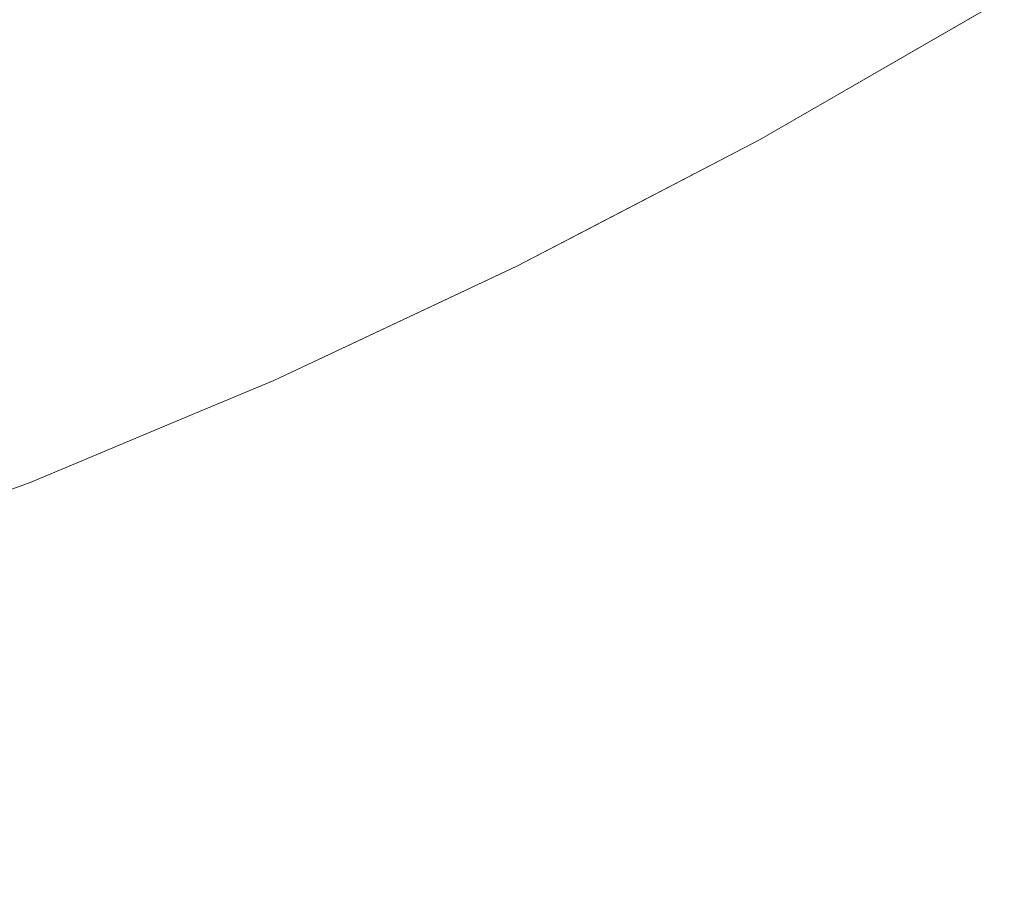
# Model space of a CAD drawing. Header units: centimetres. Extents: x -21.6 to 22.7, y 3.4 to 5.2.
# Tile 206 of 256: x 7.7212 to 7.7445, y 3.7002 to 3.7211. Entities that reach past the tile are written whole.
import ezdxf

# ---------------------------------------------------------------- set-up
doc = ezdxf.new("R2010")
doc.units = ezdxf.units.CM
doc.header["$LTSCALE"] = 2.54
doc.layers.add('Lucido design-1', color=7, linetype='Continuous')

# ---------------------------------------------------------------- blocks, each defined once
blk = doc.blocks.new('Gruppo-4-1')
at = {"color": 7, "linetype": 'Continuous', "lineweight": 9}
blk.add_3dface([(-21.503423, 5.100212, -1872.215514), (-21.503423, 3.500212, -1872.215514), (22.630348, 3.500212, -1872.215514), (22.630348, 5.100212, -1872.215514)], dxfattribs=at)
for points, invisible_edges in [([(22.630348, 5.100212, -1873.015514), (22.630348, 3.500212, -1873.015514), (7.686575, 3.600896, -1873.015514), (7.695257, 3.601786, -1873.015514)], 10), ([(22.630348, 5.100212, -1873.015514), (7.695257, 3.601786, -1873.015514), (7.700788, 3.602588, -1873.015514)], 9), ([(7.700788, 3.602588, -1873.015514), (7.70392, 3.603043, -1873.015514), (22.630348, 5.100212, -1873.015514)], 10), ([(22.630348, 5.100212, -1873.015514), (7.70392, 3.603043, -1873.015514), (7.712563, 3.604668, -1873.015514)], 9), ([(22.630348, 5.100212, -1873.015514), (7.712563, 3.604668, -1873.015514), (7.721183, 3.606664, -1873.015514)], 9), ([(22.630348, 5.100212, -1873.015514), (7.721183, 3.606664, -1873.015514), (7.729779, 3.609037, -1873.015514)], 9), ([(22.630348, 5.100212, -1873.015514), (7.729779, 3.609037, -1873.015514), (7.738348, 3.611789, -1873.015514)], 9), ([(22.630348, 5.100212, -1873.015514), (7.738348, 3.611789, -1873.015514), (7.746887, 3.614929, -1873.015514)], 9), ([(7.732612, 3.721714, -1872.681018), (7.737022, 3.724056, -1872.681018), (7.737307, 3.72331, -1872.683339), (7.732878, 3.720958, -1872.683339)], 15), ([(7.742633, 3.723411, -1872.692664), (7.738234, 3.720883, -1872.692664), (7.738033, 3.721407, -1872.690331), (7.74242, 3.723928, -1872.690331)], 15), ([(7.747978, 3.72373, -1872.917089), (7.747993, 3.723697, -1872.918688), (7.743629, 3.720995, -1872.918688), (7.743615, 3.721029, -1872.917089)], 15), ([(7.747978, 3.72373, -1872.917089), (7.743615, 3.721029, -1872.917089), (7.744399, 3.721514, -1872.915514)], 11), ([(7.743653, 3.720937, -1872.920311), (7.743629, 3.720995, -1872.918688), (7.747993, 3.723697, -1872.918688), (7.748018, 3.72364, -1872.920311)], 15), ([(7.748018, 3.72364, -1872.920311), (7.748054, 3.723558, -1872.921959), (7.743687, 3.720854, -1872.921959), (7.743653, 3.720937, -1872.920311)], 15), ([(7.722149, 3.72222, -1872.669585), (7.717624, 3.720384, -1872.669585), (7.717322, 3.721519, -1872.66735), (7.721819, 3.723343, -1872.66735)], 15), ([(7.732326, 3.722527, -1872.678705), (7.727853, 3.720341, -1872.678705), (7.727568, 3.721222, -1872.676402), (7.732019, 3.723397, -1872.676402)], 15), ([(7.742824, 3.722947, -1872.694993), (7.738413, 3.720412, -1872.694993), (7.738234, 3.720883, -1872.692664), (7.742633, 3.723411, -1872.692664)], 15), ([(7.743732, 3.720745, -1872.923631), (7.743687, 3.720854, -1872.921959), (7.748054, 3.723558, -1872.921959), (7.748102, 3.72345, -1872.923631)], 15), ([(7.748102, 3.72345, -1872.923631), (7.748162, 3.723316, -1872.925326), (7.743788, 3.720608, -1872.925326), (7.743732, 3.720745, -1872.923631)], 15), ([(7.722463, 3.721154, -1872.67184), (7.726943, 3.723156, -1872.67184), (7.727265, 3.72216, -1872.674113), (7.722759, 3.720147, -1872.674113)], 15), ([(7.732878, 3.720958, -1872.683339), (7.737307, 3.72331, -1872.683339), (7.73757, 3.72262, -1872.685667), (7.733124, 3.720259, -1872.685667)], 15), ([(7.743857, 3.720443, -1872.927046), (7.743788, 3.720608, -1872.925326), (7.748162, 3.723316, -1872.925326), (7.748234, 3.723153, -1872.927046)], 15), ([(7.748234, 3.723153, -1872.927046), (7.748319, 3.722961, -1872.928788), (7.743937, 3.720248, -1872.928788), (7.743857, 3.720443, -1872.927046)], 15), ([(7.742994, 3.722536, -1872.697318), (7.738572, 3.719996, -1872.697318), (7.738413, 3.720412, -1872.694993), (7.742824, 3.722947, -1872.694993)], 15), ([(7.74403, 3.720021, -1872.930554), (7.743937, 3.720248, -1872.928788), (7.748319, 3.722961, -1872.928788), (7.748418, 3.722738, -1872.930554)], 15), ([(7.748418, 3.722738, -1872.930554), (7.748531, 3.722483, -1872.932342), (7.744137, 3.719763, -1872.932342), (7.74403, 3.720021, -1872.930554)], 15), ([(7.732612, 3.721714, -1872.681018), (7.728118, 3.719518, -1872.681018), (7.727853, 3.720341, -1872.678705), (7.732326, 3.722527, -1872.678705)], 15), ([(7.733124, 3.720259, -1872.685667), (7.73757, 3.72262, -1872.685667), (7.737812, 3.721986, -1872.687998), (7.733351, 3.719616, -1872.687998)], 15), ([(7.743142, 3.722177, -1872.699636), (7.738712, 3.719631, -1872.699636), (7.738572, 3.719996, -1872.697318), (7.742994, 3.722536, -1872.697318)], 15), ([(7.744257, 3.719471, -1872.934153), (7.744137, 3.719763, -1872.932342), (7.748531, 3.722483, -1872.932342), (7.748659, 3.722195, -1872.934153)], 15), ([(7.722463, 3.721154, -1872.67184), (7.71791, 3.719308, -1872.67184), (7.717624, 3.720384, -1872.669585), (7.722149, 3.72222, -1872.669585)], 15), ([(7.743269, 3.721869, -1872.701944), (7.738831, 3.719319, -1872.701944), (7.738712, 3.719631, -1872.699636), (7.743142, 3.722177, -1872.699636)], 15), ([(7.748659, 3.722195, -1872.934153), (7.748801, 3.721873, -1872.935985), (7.744392, 3.719143, -1872.935985), (7.744257, 3.719471, -1872.934153)], 15), ([(7.722759, 3.720147, -1872.674113), (7.727265, 3.72216, -1872.674113), (7.727568, 3.721222, -1872.676402), (7.723039, 3.719198, -1872.676402)], 15), ([(7.733351, 3.719616, -1872.687998), (7.737812, 3.721986, -1872.687998), (7.738033, 3.721407, -1872.690331), (7.733557, 3.719029, -1872.690331)], 15), ([(7.732878, 3.720958, -1872.683339), (7.728365, 3.718753, -1872.683339), (7.728118, 3.719518, -1872.681018), (7.732612, 3.721714, -1872.681018)], 15), ([(7.743375, 3.721611, -1872.704243), (7.738931, 3.719058, -1872.704243), (7.738831, 3.719319, -1872.701944), (7.743269, 3.721869, -1872.701944)], 15), ([(7.744542, 3.71878, -1872.937837), (7.744392, 3.719143, -1872.935985), (7.748801, 3.721873, -1872.935985), (7.74896, 3.721515, -1872.937837)], 15), ([(7.743461, 3.721403, -1872.706529), (7.739011, 3.718846, -1872.706529), (7.738931, 3.719058, -1872.704243), (7.743375, 3.721611, -1872.704243)], 15), ([(7.743601, 3.721063, -1872.713294), (7.744399, 3.721514, -1872.715514), (7.739147, 3.718488, -1872.715514), (7.739143, 3.718501, -1872.713294)], 13), ([(7.739147, 3.718488, -1872.715514), (7.744399, 3.721514, -1872.715514), (7.744399, 3.721514, -1872.915514), (7.743602, 3.721055, -1872.915514)], 10), ([(7.743615, 3.721029, -1872.917089), (7.743602, 3.721055, -1872.915514), (7.744399, 3.721514, -1872.915514)], 9), ([(7.733557, 3.719029, -1872.690331), (7.738033, 3.721407, -1872.690331), (7.738234, 3.720883, -1872.692664), (7.733744, 3.718498, -1872.692664)], 15), ([(7.743527, 3.721243, -1872.7088), (7.739074, 3.718684, -1872.7088), (7.739011, 3.718846, -1872.706529), (7.743461, 3.721403, -1872.706529)], 15), ([(7.743573, 3.72113, -1872.711056), (7.739117, 3.718569, -1872.711056), (7.739074, 3.718684, -1872.7088), (7.743527, 3.721243, -1872.7088)], 15), ([(7.722759, 3.720147, -1872.674113), (7.718181, 3.71829, -1872.674113), (7.71791, 3.719308, -1872.67184), (7.722463, 3.721154, -1872.67184)], 15), ([(7.723039, 3.719198, -1872.676402), (7.727568, 3.721222, -1872.676402), (7.727853, 3.720341, -1872.678705), (7.723301, 3.718308, -1872.678705)], 15), ([(7.739156, 3.718467, -1872.917089), (7.738681, 3.718219, -1872.915514), (7.743602, 3.721055, -1872.915514), (7.743615, 3.721029, -1872.917089)], 13), ([(7.743602, 3.721055, -1872.915514), (7.738681, 3.718219, -1872.715514), (7.739147, 3.718488, -1872.715514)], 9), ([(7.743602, 3.721055, -1872.915514), (7.738681, 3.718219, -1872.915514), (7.738681, 3.718219, -1872.715514)], 10), ([(7.739143, 3.718501, -1872.713294), (7.739117, 3.718569, -1872.711056), (7.743573, 3.72113, -1872.711056), (7.743601, 3.721063, -1872.713294)], 15), ([(7.743615, 3.721029, -1872.917089), (7.743629, 3.720995, -1872.918688), (7.739169, 3.718433, -1872.918688), (7.739156, 3.718467, -1872.917089)], 15), ([(7.739192, 3.718374, -1872.920311), (7.739169, 3.718433, -1872.918688), (7.743629, 3.720995, -1872.918688), (7.743653, 3.720937, -1872.920311)], 15), ([(7.733124, 3.720259, -1872.685667), (7.728594, 3.718045, -1872.685667), (7.728365, 3.718753, -1872.683339), (7.732878, 3.720958, -1872.683339)], 15), ([(7.733744, 3.718498, -1872.692664), (7.738234, 3.720883, -1872.692664), (7.738413, 3.720412, -1872.694993), (7.733912, 3.718021, -1872.694993)], 15), ([(7.743653, 3.720937, -1872.920311), (7.743687, 3.720854, -1872.921959), (7.739224, 3.71829, -1872.921959), (7.739192, 3.718374, -1872.920311)], 15), ([(7.739266, 3.718179, -1872.923631), (7.739224, 3.71829, -1872.921959), (7.743687, 3.720854, -1872.921959), (7.743732, 3.720745, -1872.923631)], 15), ([(7.743732, 3.720745, -1872.923631), (7.743788, 3.720608, -1872.925326), (7.739319, 3.71804, -1872.925326), (7.739266, 3.718179, -1872.923631)], 15), ([(7.739383, 3.717872, -1872.927046), (7.739319, 3.71804, -1872.925326), (7.743788, 3.720608, -1872.925326), (7.743857, 3.720443, -1872.927046)], 15), ([(7.723301, 3.718308, -1872.678705), (7.727853, 3.720341, -1872.678705), (7.728118, 3.719518, -1872.681018), (7.723546, 3.717476, -1872.681018)], 15), ([(7.733912, 3.718021, -1872.694993), (7.738413, 3.720412, -1872.694993), (7.738572, 3.719996, -1872.697318), (7.734061, 3.717599, -1872.697318)], 15), ([(7.743857, 3.720443, -1872.927046), (7.743937, 3.720248, -1872.928788), (7.739459, 3.717674, -1872.928788), (7.739383, 3.717872, -1872.927046)], 15), ([(7.723039, 3.719198, -1872.676402), (7.718437, 3.717331, -1872.676402), (7.718181, 3.71829, -1872.674113), (7.722759, 3.720147, -1872.674113)], 15), ([(7.733351, 3.719616, -1872.687998), (7.728804, 3.717395, -1872.687998), (7.728594, 3.718045, -1872.685667), (7.733124, 3.720259, -1872.685667)], 15), ([(7.739547, 3.717445, -1872.930554), (7.739459, 3.717674, -1872.928788), (7.743937, 3.720248, -1872.928788), (7.74403, 3.720021, -1872.930554)], 15), ([(7.734061, 3.717599, -1872.697318), (7.738572, 3.719996, -1872.697318), (7.738712, 3.719631, -1872.699636), (7.734191, 3.71723, -1872.699636)], 15), ([(7.74403, 3.720021, -1872.930554), (7.744137, 3.719763, -1872.932342), (7.739647, 3.717183, -1872.932342), (7.739547, 3.717445, -1872.930554)], 15), ([(7.733557, 3.719029, -1872.690331), (7.728996, 3.716801, -1872.690331), (7.728804, 3.717395, -1872.687998), (7.733351, 3.719616, -1872.687998)], 15), ([(7.734191, 3.71723, -1872.699636), (7.738712, 3.719631, -1872.699636), (7.738831, 3.719319, -1872.701944), (7.734302, 3.716914, -1872.701944)], 15), ([(7.73976, 3.716886, -1872.934153), (7.739647, 3.717183, -1872.932342), (7.744137, 3.719763, -1872.932342), (7.744257, 3.719471, -1872.934153)], 15), ([(7.723546, 3.717476, -1872.681018), (7.728118, 3.719518, -1872.681018), (7.728365, 3.718753, -1872.683339), (7.723774, 3.716702, -1872.683339)], 15), ([(7.744257, 3.719471, -1872.934153), (7.744392, 3.719143, -1872.935985), (7.739887, 3.716554, -1872.935985), (7.73976, 3.716886, -1872.934153)], 15), ([(7.723301, 3.718308, -1872.678705), (7.718676, 3.716431, -1872.678705), (7.718437, 3.717331, -1872.676402), (7.723039, 3.719198, -1872.676402)], 15), ([(7.734302, 3.716914, -1872.701944), (7.738831, 3.719319, -1872.701944), (7.738931, 3.719058, -1872.704243), (7.734396, 3.716649, -1872.704243)], 15), ([(7.740028, 3.716186, -1872.937837), (7.739887, 3.716554, -1872.935985), (7.744392, 3.719143, -1872.935985), (7.744542, 3.71878, -1872.937837)], 15), ([(7.733744, 3.718498, -1872.692664), (7.72917, 3.716263, -1872.692664), (7.728996, 3.716801, -1872.690331), (7.733557, 3.719029, -1872.690331)], 15), ([(7.734396, 3.716649, -1872.704243), (7.738931, 3.719058, -1872.704243), (7.739011, 3.718846, -1872.706529), (7.734471, 3.716434, -1872.706529)], 15), ([(7.723774, 3.716702, -1872.683339), (7.728365, 3.718753, -1872.683339), (7.728594, 3.718045, -1872.685667), (7.723984, 3.715986, -1872.685667)], 15), ([(7.734471, 3.716434, -1872.706529), (7.739011, 3.718846, -1872.706529), (7.739074, 3.718684, -1872.7088), (7.734529, 3.71627, -1872.7088)], 15), ([(7.734529, 3.71627, -1872.7088), (7.739074, 3.718684, -1872.7088), (7.739117, 3.718569, -1872.711056), (7.73457, 3.716153, -1872.711056)], 15), ([(7.744542, 3.71878, -1872.937837), (7.744708, 3.718378, -1872.939711), (7.740183, 3.715778, -1872.939711), (7.740028, 3.716186, -1872.937837)], 15), ([(7.733912, 3.718021, -1872.694993), (7.729326, 3.715781, -1872.694993), (7.72917, 3.716263, -1872.692664), (7.733744, 3.718498, -1872.692664)], 15), ([(7.734594, 3.716085, -1872.713294), (7.73457, 3.716153, -1872.711056), (7.739117, 3.718569, -1872.711056), (7.739143, 3.718501, -1872.713294)], 15), ([(7.734594, 3.716085, -1872.713294), (7.739143, 3.718501, -1872.713294), (7.738681, 3.718219, -1872.715514)], 11), ([(7.739156, 3.718467, -1872.917089), (7.739169, 3.718433, -1872.918688), (7.734619, 3.716016, -1872.918688), (7.734606, 3.716051, -1872.917089)], 15), ([(7.738681, 3.718219, -1872.915514), (7.739156, 3.718467, -1872.917089), (7.734606, 3.716051, -1872.917089)], 11), ([(7.73464, 3.715956, -1872.920311), (7.734619, 3.716016, -1872.918688), (7.739169, 3.718433, -1872.918688), (7.739192, 3.718374, -1872.920311)], 15), ([(7.739143, 3.718501, -1872.713294), (7.739147, 3.718488, -1872.715514), (7.738681, 3.718219, -1872.715514)], 9), ([(7.723546, 3.717476, -1872.681018), (7.7189, 3.715591, -1872.681018), (7.718676, 3.716431, -1872.678705), (7.723301, 3.718308, -1872.678705)], 15), ([(7.73294, 3.715227, -1872.715514), (7.738681, 3.718219, -1872.715514), (7.738681, 3.718219, -1872.915514), (7.734589, 3.716087, -1872.915514)], 10), ([(7.738681, 3.718219, -1872.715514), (7.73294, 3.715227, -1872.715514), (7.734594, 3.716085, -1872.713294)], 10), ([(7.734606, 3.716051, -1872.917089), (7.734589, 3.716087, -1872.915514), (7.738681, 3.718219, -1872.915514)], 9), ([(7.739192, 3.718374, -1872.920311), (7.739224, 3.71829, -1872.921959), (7.73467, 3.715871, -1872.921959), (7.73464, 3.715956, -1872.920311)], 15), ([(7.734709, 3.715758, -1872.923631), (7.73467, 3.715871, -1872.921959), (7.739224, 3.71829, -1872.921959), (7.739266, 3.718179, -1872.923631)], 15), ([(7.740354, 3.715332, -1872.941603), (7.740183, 3.715778, -1872.939711), (7.744708, 3.718378, -1872.939711), (7.744889, 3.717938, -1872.941603)], 15), ([(7.723984, 3.715986, -1872.685667), (7.728594, 3.718045, -1872.685667), (7.728804, 3.717395, -1872.687998), (7.724178, 3.715328, -1872.687998)], 15), ([(7.734061, 3.717599, -1872.697318), (7.729464, 3.715353, -1872.697318), (7.729326, 3.715781, -1872.694993), (7.733912, 3.718021, -1872.694993)], 15), ([(7.739266, 3.718179, -1872.923631), (7.739319, 3.71804, -1872.925326), (7.734759, 3.715618, -1872.925326), (7.734709, 3.715758, -1872.923631)], 15), ([(7.734819, 3.715448, -1872.927046), (7.734759, 3.715618, -1872.925326), (7.739319, 3.71804, -1872.925326), (7.739383, 3.717872, -1872.927046)], 15), ([(7.739383, 3.717872, -1872.927046), (7.739459, 3.717674, -1872.928788), (7.734889, 3.715247, -1872.928788), (7.734819, 3.715448, -1872.927046)], 15), ([(7.744889, 3.717938, -1872.941603), (7.745087, 3.717457, -1872.943514), (7.74054, 3.714844, -1872.943514), (7.740354, 3.715332, -1872.941603)], 15), ([(7.734191, 3.71723, -1872.699636), (7.729585, 3.714979, -1872.699636), (7.729464, 3.715353, -1872.697318), (7.734061, 3.717599, -1872.697318)], 15), ([(7.734971, 3.715015, -1872.930554), (7.734889, 3.715247, -1872.928788), (7.739459, 3.717674, -1872.928788), (7.739547, 3.717445, -1872.930554)], 15), ([(7.723774, 3.716702, -1872.683339), (7.719108, 3.714809, -1872.683339), (7.7189, 3.715591, -1872.681018), (7.723546, 3.717476, -1872.681018)], 15), ([(7.724178, 3.715328, -1872.687998), (7.728804, 3.717395, -1872.687998), (7.728996, 3.716801, -1872.690331), (7.724355, 3.714727, -1872.690331)], 15), ([(7.739547, 3.717445, -1872.930554), (7.739647, 3.717183, -1872.932342), (7.735065, 3.714749, -1872.932342), (7.734971, 3.715015, -1872.930554)], 15), ([(7.740742, 3.714314, -1872.945443), (7.74054, 3.714844, -1872.943514), (7.745087, 3.717457, -1872.943514), (7.745303, 3.716934, -1872.945443)], 15), ([(7.734302, 3.716914, -1872.701944), (7.729688, 3.714659, -1872.701944), (7.729585, 3.714979, -1872.699636), (7.734191, 3.71723, -1872.699636)], 15), ([(7.735171, 3.714448, -1872.934153), (7.735065, 3.714749, -1872.932342), (7.739647, 3.717183, -1872.932342), (7.73976, 3.716886, -1872.934153)], 15), ([(7.734396, 3.716649, -1872.704243), (7.729775, 3.714391, -1872.704243), (7.729688, 3.714659, -1872.701944), (7.734302, 3.716914, -1872.701944)], 15), ([(7.73976, 3.716886, -1872.934153), (7.739887, 3.716554, -1872.935985), (7.735289, 3.714112, -1872.935985), (7.735171, 3.714448, -1872.934153)], 15), ([(7.745303, 3.716934, -1872.945443), (7.745536, 3.716368, -1872.947388), (7.740962, 3.713739, -1872.947388), (7.740742, 3.714314, -1872.945443)], 15), ([(7.723984, 3.715986, -1872.685667), (7.719301, 3.714086, -1872.685667), (7.719108, 3.714809, -1872.683339), (7.723774, 3.716702, -1872.683339)], 15), ([(7.724355, 3.714727, -1872.690331), (7.728996, 3.716801, -1872.690331), (7.72917, 3.716263, -1872.692664), (7.724515, 3.714183, -1872.692664)], 15), ([(7.734471, 3.716434, -1872.706529), (7.729845, 3.714174, -1872.706529), (7.729775, 3.714391, -1872.704243), (7.734396, 3.716649, -1872.704243)], 15), ([(7.734529, 3.71627, -1872.7088), (7.729899, 3.714007, -1872.7088), (7.729845, 3.714174, -1872.706529), (7.734471, 3.716434, -1872.706529)], 15), ([(7.735421, 3.713738, -1872.937837), (7.735289, 3.714112, -1872.935985), (7.739887, 3.716554, -1872.935985), (7.740028, 3.716186, -1872.937837)], 15), ([(7.741198, 3.713119, -1872.949348), (7.740962, 3.713739, -1872.947388), (7.745536, 3.716368, -1872.947388), (7.745788, 3.715757, -1872.949348)], 15), ([(7.724515, 3.714183, -1872.692664), (7.72917, 3.716263, -1872.692664), (7.729326, 3.715781, -1872.694993), (7.724659, 3.713695, -1872.694993)], 15), ([(7.73457, 3.716153, -1872.711056), (7.729937, 3.71389, -1872.711056), (7.729899, 3.714007, -1872.7088), (7.734529, 3.71627, -1872.7088)], 15), ([(7.729959, 3.71382, -1872.713294), (7.729937, 3.71389, -1872.711056), (7.73457, 3.716153, -1872.711056), (7.734594, 3.716085, -1872.713294)], 15), ([(7.740028, 3.716186, -1872.937837), (7.740183, 3.715778, -1872.939711), (7.735566, 3.713326, -1872.939711), (7.735421, 3.713738, -1872.937837)], 15), ([(7.724178, 3.715328, -1872.687998), (7.719478, 3.713421, -1872.687998), (7.719301, 3.714086, -1872.685667), (7.723984, 3.715986, -1872.685667)], 15), ([(7.729959, 3.71382, -1872.713294), (7.734594, 3.716085, -1872.713294), (7.73294, 3.715227, -1872.715514)], 11), ([(7.73294, 3.715227, -1872.915514), (7.734606, 3.716051, -1872.917089), (7.72997, 3.713785, -1872.917089)], 11), ([(7.734606, 3.716051, -1872.917089), (7.734619, 3.716016, -1872.918688), (7.729982, 3.71375, -1872.918688), (7.72997, 3.713785, -1872.917089)], 15), ([(7.730001, 3.71369, -1872.920311), (7.729982, 3.71375, -1872.918688), (7.734619, 3.716016, -1872.918688), (7.73464, 3.715956, -1872.920311)], 15), ([(7.73464, 3.715956, -1872.920311), (7.73467, 3.715871, -1872.921959), (7.730029, 3.713603, -1872.921959), (7.730001, 3.71369, -1872.920311)], 15), ([(7.730066, 3.713489, -1872.923631), (7.730029, 3.713603, -1872.921959), (7.73467, 3.715871, -1872.921959), (7.734709, 3.715758, -1872.923631)], 15), ([(7.73294, 3.715227, -1872.915514), (7.734589, 3.716087, -1872.915514), (7.734606, 3.716051, -1872.917089)], 10), ([(7.734589, 3.716087, -1872.915514), (7.73294, 3.715227, -1872.915514), (7.73294, 3.715227, -1872.715514)], 10), ([(7.724659, 3.713695, -1872.694993), (7.729326, 3.715781, -1872.694993), (7.729464, 3.715353, -1872.697318), (7.724786, 3.713263, -1872.697318)], 15), ([(7.734709, 3.715758, -1872.923631), (7.734759, 3.715618, -1872.925326), (7.730112, 3.713347, -1872.925326), (7.730066, 3.713489, -1872.923631)], 15), ([(7.735725, 3.712873, -1872.941603), (7.735566, 3.713326, -1872.939711), (7.740183, 3.715778, -1872.939711), (7.740354, 3.715332, -1872.941603)], 15), ([(7.745788, 3.715757, -1872.949348), (7.746059, 3.7151, -1872.951323), (7.741453, 3.712453, -1872.951323), (7.741198, 3.713119, -1872.949348)], 15), ([(7.730167, 3.713175, -1872.927046), (7.730112, 3.713347, -1872.925326), (7.734759, 3.715618, -1872.925326), (7.734819, 3.715448, -1872.927046)], 15), ([(7.734819, 3.715448, -1872.927046), (7.734889, 3.715247, -1872.928788), (7.730233, 3.712972, -1872.928788), (7.730167, 3.713175, -1872.927046)], 15), ([(7.724355, 3.714727, -1872.690331), (7.719639, 3.712814, -1872.690331), (7.719478, 3.713421, -1872.687998), (7.724178, 3.715328, -1872.687998)], 15), ([(7.724786, 3.713263, -1872.697318), (7.729464, 3.715353, -1872.697318), (7.729585, 3.714979, -1872.699636), (7.724897, 3.712885, -1872.699636)], 15), ([(7.72997, 3.713785, -1872.917089), (7.727184, 3.71253, -1872.915514), (7.73294, 3.715227, -1872.915514)], 9), ([(7.729952, 3.713827, -1872.715514), (7.73294, 3.715227, -1872.715514), (7.73294, 3.715227, -1872.915514), (7.727184, 3.71253, -1872.915514)], 10), ([(7.73294, 3.715227, -1872.715514), (7.729952, 3.713827, -1872.715514), (7.729959, 3.71382, -1872.713294)], 10), ([(7.730309, 3.712737, -1872.930554), (7.730233, 3.712972, -1872.928788), (7.734889, 3.715247, -1872.928788), (7.734971, 3.715015, -1872.930554)], 15), ([(7.740354, 3.715332, -1872.941603), (7.74054, 3.714844, -1872.943514), (7.735899, 3.712379, -1872.943514), (7.735725, 3.712873, -1872.941603)], 15), ([(7.724897, 3.712885, -1872.699636), (7.729585, 3.714979, -1872.699636), (7.729688, 3.714659, -1872.701944), (7.724993, 3.712561, -1872.701944)], 15), ([(7.734971, 3.715015, -1872.930554), (7.735065, 3.714749, -1872.932342), (7.730396, 3.712468, -1872.932342), (7.730309, 3.712737, -1872.930554)], 15), ([(7.741726, 3.711738, -1872.953311), (7.741453, 3.712453, -1872.951323), (7.746059, 3.7151, -1872.951323), (7.74635, 3.714395, -1872.953311)], 15), ([(7.724515, 3.714183, -1872.692664), (7.719786, 3.712265, -1872.692664), (7.719639, 3.712814, -1872.690331), (7.724355, 3.714727, -1872.690331)], 15), ([(7.730494, 3.712164, -1872.934153), (7.730396, 3.712468, -1872.932342), (7.735065, 3.714749, -1872.932342), (7.735171, 3.714448, -1872.934153)], 15), ([(7.736089, 3.711842, -1872.945443), (7.735899, 3.712379, -1872.943514), (7.74054, 3.714844, -1872.943514), (7.740742, 3.714314, -1872.945443)], 15), ([(7.724993, 3.712561, -1872.701944), (7.729688, 3.714659, -1872.701944), (7.729775, 3.714391, -1872.704243), (7.725073, 3.71229, -1872.704243)], 15), ([(7.725073, 3.71229, -1872.704243), (7.729775, 3.714391, -1872.704243), (7.729845, 3.714174, -1872.706529), (7.725137, 3.712071, -1872.706529)], 15), ([(7.735171, 3.714448, -1872.934153), (7.735289, 3.714112, -1872.935985), (7.730604, 3.711823, -1872.935985), (7.730494, 3.712164, -1872.934153)], 15), ([(7.740742, 3.714314, -1872.945443), (7.740962, 3.713739, -1872.947388), (7.736294, 3.71126, -1872.947388), (7.736089, 3.711842, -1872.945443)], 15), ([(7.74635, 3.714395, -1872.953311), (7.74666, 3.713641, -1872.955309), (7.742018, 3.710974, -1872.955309), (7.741726, 3.711738, -1872.953311)], 15), ([(7.724659, 3.713695, -1872.694993), (7.719917, 3.711772, -1872.694993), (7.719786, 3.712265, -1872.692664), (7.724515, 3.714183, -1872.692664)], 15), ([(7.725137, 3.712071, -1872.706529), (7.729845, 3.714174, -1872.706529), (7.729899, 3.714007, -1872.7088), (7.725187, 3.711902, -1872.7088)], 15), ([(7.725187, 3.711902, -1872.7088), (7.729899, 3.714007, -1872.7088), (7.729937, 3.71389, -1872.711056), (7.725222, 3.711783, -1872.711056)], 15), ([(7.730726, 3.711445, -1872.937837), (7.730604, 3.711823, -1872.935985), (7.735289, 3.714112, -1872.935985), (7.735421, 3.713738, -1872.937837)], 15), ([(7.725222, 3.711783, -1872.711056), (7.729937, 3.71389, -1872.711056), (7.729959, 3.71382, -1872.713294), (7.725243, 3.711713, -1872.713294)], 15), ([(7.727184, 3.71253, -1872.715514), (7.725243, 3.711713, -1872.713294), (7.729959, 3.71382, -1872.713294)], 11), ([(7.72997, 3.713785, -1872.917089), (7.729982, 3.71375, -1872.918688), (7.725263, 3.711642, -1872.918688), (7.725253, 3.711678, -1872.917089)], 15), ([(7.727184, 3.71253, -1872.915514), (7.72997, 3.713785, -1872.917089), (7.725253, 3.711678, -1872.917089)], 11), ([(7.727184, 3.71253, -1872.915514), (7.727184, 3.71253, -1872.715514), (7.729952, 3.713827, -1872.715514)], 9), ([(7.729959, 3.71382, -1872.713294), (7.729952, 3.713827, -1872.715514), (7.727184, 3.71253, -1872.715514)], 9), ([(7.724786, 3.713263, -1872.697318), (7.720033, 3.711335, -1872.697318), (7.719917, 3.711772, -1872.694993), (7.724659, 3.713695, -1872.694993)], 15), ([(7.725281, 3.711581, -1872.920311), (7.725263, 3.711642, -1872.918688), (7.729982, 3.71375, -1872.918688), (7.730001, 3.71369, -1872.920311)], 15), ([(7.730001, 3.71369, -1872.920311), (7.730029, 3.713603, -1872.921959), (7.725307, 3.711493, -1872.921959), (7.725281, 3.711581, -1872.920311)], 15), ([(7.725341, 3.711378, -1872.923631), (7.725307, 3.711493, -1872.921959), (7.730029, 3.713603, -1872.921959), (7.730066, 3.713489, -1872.923631)], 15), ([(7.735421, 3.713738, -1872.937837), (7.735566, 3.713326, -1872.939711), (7.730861, 3.711027, -1872.939711), (7.730726, 3.711445, -1872.937837)], 15), ([(7.736515, 3.710632, -1872.949348), (7.736294, 3.71126, -1872.947388), (7.740962, 3.713739, -1872.947388), (7.741198, 3.713119, -1872.949348)], 15), ([(7.74233, 3.710158, -1872.957318), (7.742018, 3.710974, -1872.955309), (7.74666, 3.713641, -1872.955309), (7.746992, 3.712837, -1872.957318)], 15), ([(7.730066, 3.713489, -1872.923631), (7.730112, 3.713347, -1872.925326), (7.725383, 3.711234, -1872.925326), (7.725341, 3.711378, -1872.923631)], 15), ([(7.725435, 3.711061, -1872.927046), (7.725383, 3.711234, -1872.925326), (7.730112, 3.713347, -1872.925326), (7.730167, 3.713175, -1872.927046)], 15), ([(7.731009, 3.710569, -1872.941603), (7.730861, 3.711027, -1872.939711), (7.735566, 3.713326, -1872.939711), (7.735725, 3.712873, -1872.941603)], 15), ([(7.724897, 3.712885, -1872.699636), (7.720135, 3.710953, -1872.699636), (7.720033, 3.711335, -1872.697318), (7.724786, 3.713263, -1872.697318)], 15), ([(7.730167, 3.713175, -1872.927046), (7.730233, 3.712972, -1872.928788), (7.725495, 3.710855, -1872.928788), (7.725435, 3.711061, -1872.927046)], 15), ([(7.741198, 3.713119, -1872.949348), (7.741453, 3.712453, -1872.951323), (7.736753, 3.709956, -1872.951323), (7.736515, 3.710632, -1872.949348)], 15), ([(7.724993, 3.712561, -1872.701944), (7.720222, 3.710626, -1872.701944), (7.720135, 3.710953, -1872.699636), (7.724897, 3.712885, -1872.699636)], 15), ([(7.725565, 3.710617, -1872.930554), (7.725495, 3.710855, -1872.928788), (7.730233, 3.712972, -1872.928788), (7.730309, 3.712737, -1872.930554)], 15), ([(7.735725, 3.712873, -1872.941603), (7.735899, 3.712379, -1872.943514), (7.731171, 3.710069, -1872.943514), (7.731009, 3.710569, -1872.941603)], 15), ([(7.730309, 3.712737, -1872.930554), (7.730396, 3.712468, -1872.932342), (7.725645, 3.710345, -1872.932342), (7.725565, 3.710617, -1872.930554)], 15), ([(7.746992, 3.712837, -1872.957318), (7.747345, 3.711981, -1872.959334), (7.742661, 3.70929, -1872.959334), (7.74233, 3.710158, -1872.957318)], 15), ([(7.725073, 3.71229, -1872.704243), (7.720295, 3.710352, -1872.704243), (7.720222, 3.710626, -1872.701944), (7.724993, 3.712561, -1872.701944)], 15), ([(7.725253, 3.711678, -1872.917089), (7.725238, 3.711717, -1872.915514), (7.727184, 3.71253, -1872.915514)], 9), ([(7.725238, 3.711717, -1872.715514), (7.727184, 3.71253, -1872.715514), (7.727184, 3.71253, -1872.915514), (7.725238, 3.711717, -1872.915514)], 10), ([(7.727184, 3.71253, -1872.715514), (7.725238, 3.711717, -1872.715514), (7.725243, 3.711713, -1872.713294)], 10), ([(7.725736, 3.710038, -1872.934153), (7.725645, 3.710345, -1872.932342), (7.730396, 3.712468, -1872.932342), (7.730494, 3.712164, -1872.934153)], 15), ([(7.731347, 3.709525, -1872.945443), (7.731171, 3.710069, -1872.943514), (7.735899, 3.712379, -1872.943514), (7.736089, 3.711842, -1872.945443)], 15), ([(7.737008, 3.709232, -1872.953311), (7.736753, 3.709956, -1872.951323), (7.741453, 3.712453, -1872.951323), (7.741726, 3.711738, -1872.953311)], 15), ([(7.725137, 3.712071, -1872.706529), (7.720354, 3.71013, -1872.706529), (7.720295, 3.710352, -1872.704243), (7.725073, 3.71229, -1872.704243)], 15), ([(7.730494, 3.712164, -1872.934153), (7.730604, 3.711823, -1872.935985), (7.725837, 3.709693, -1872.935985), (7.725736, 3.710038, -1872.934153)], 15), ([(7.725187, 3.711902, -1872.7088), (7.720399, 3.70996, -1872.7088), (7.720354, 3.71013, -1872.706529), (7.725137, 3.712071, -1872.706529)], 15), ([(7.74772, 3.711072, -1872.961357), (7.743013, 3.708368, -1872.961357), (7.742661, 3.70929, -1872.959334), (7.747345, 3.711981, -1872.959334)], 15), ([(7.725222, 3.711783, -1872.711056), (7.720431, 3.70984, -1872.711056), (7.720399, 3.70996, -1872.7088), (7.725187, 3.711902, -1872.7088)], 15), ([(7.725243, 3.711713, -1872.713294), (7.72045, 3.709768, -1872.713294), (7.720431, 3.70984, -1872.711056), (7.725222, 3.711783, -1872.711056)], 15), ([(7.721418, 3.710119, -1872.715514), (7.72045, 3.709768, -1872.713294), (7.725243, 3.711713, -1872.713294)], 11), ([(7.725253, 3.711678, -1872.917089), (7.720459, 3.709733, -1872.917089), (7.721418, 3.710119, -1872.915514)], 11), ([(7.725253, 3.711678, -1872.917089), (7.725263, 3.711642, -1872.918688), (7.720469, 3.709697, -1872.918688), (7.720459, 3.709733, -1872.917089)], 15), ([(7.721418, 3.710119, -1872.915514), (7.725238, 3.711717, -1872.915514), (7.725253, 3.711678, -1872.917089)], 10), ([(7.725238, 3.711717, -1872.915514), (7.721418, 3.710119, -1872.915514), (7.721418, 3.710119, -1872.715514), (7.725238, 3.711717, -1872.715514)], 10), ([(7.725243, 3.711713, -1872.713294), (7.725238, 3.711717, -1872.715514), (7.721418, 3.710119, -1872.715514)], 9), ([(7.72595, 3.709311, -1872.937837), (7.725837, 3.709693, -1872.935985), (7.730604, 3.711823, -1872.935985), (7.730726, 3.711445, -1872.937837)], 15), ([(7.736089, 3.711842, -1872.945443), (7.736294, 3.71126, -1872.947388), (7.731537, 3.708935, -1872.947388), (7.731347, 3.709525, -1872.945443)], 15), ([(7.741726, 3.711738, -1872.953311), (7.742018, 3.710974, -1872.955309), (7.737281, 3.708457, -1872.955309), (7.737008, 3.709232, -1872.953311)], 15), ([(7.720486, 3.709635, -1872.920311), (7.720469, 3.709697, -1872.918688), (7.725263, 3.711642, -1872.918688), (7.725281, 3.711581, -1872.920311)], 15), ([(7.725281, 3.711581, -1872.920311), (7.725307, 3.711493, -1872.921959), (7.720509, 3.709547, -1872.921959), (7.720486, 3.709635, -1872.920311)], 15), ([(7.72054, 3.709431, -1872.923631), (7.720509, 3.709547, -1872.921959), (7.725307, 3.711493, -1872.921959), (7.725341, 3.711378, -1872.923631)], 15), ([(7.730726, 3.711445, -1872.937837), (7.730861, 3.711027, -1872.939711), (7.726074, 3.708888, -1872.939711), (7.72595, 3.709311, -1872.937837)], 15), ([(7.725341, 3.711378, -1872.923631), (7.725383, 3.711234, -1872.925326), (7.720579, 3.709285, -1872.925326), (7.72054, 3.709431, -1872.923631)], 15), ([(7.720625, 3.70911, -1872.927046), (7.720579, 3.709285, -1872.925326), (7.725383, 3.711234, -1872.925326), (7.725435, 3.711061, -1872.927046)], 15), ([(7.731742, 3.7083, -1872.949348), (7.731537, 3.708935, -1872.947388), (7.736294, 3.71126, -1872.947388), (7.736515, 3.710632, -1872.949348)], 15), ([(7.725435, 3.711061, -1872.927046), (7.725495, 3.710855, -1872.928788), (7.720681, 3.708902, -1872.928788), (7.720625, 3.70911, -1872.927046)], 15), ([(7.72621, 3.708425, -1872.941603), (7.726074, 3.708888, -1872.939711), (7.730861, 3.711027, -1872.939711), (7.731009, 3.710569, -1872.941603)], 15), ([(7.748117, 3.710109, -1872.963384), (7.743386, 3.707391, -1872.963384), (7.743013, 3.708368, -1872.961357), (7.74772, 3.711072, -1872.961357)], 15), ([(7.720745, 3.708662, -1872.930554), (7.720681, 3.708902, -1872.928788), (7.725495, 3.710855, -1872.928788), (7.725565, 3.710617, -1872.930554)], 15), ([(7.737572, 3.707631, -1872.957318), (7.737281, 3.708457, -1872.955309), (7.742018, 3.710974, -1872.955309), (7.74233, 3.710158, -1872.957318)], 15), ([(7.725565, 3.710617, -1872.930554), (7.725645, 3.710345, -1872.932342), (7.720818, 3.708387, -1872.932342), (7.720745, 3.708662, -1872.930554)], 15), ([(7.731009, 3.710569, -1872.941603), (7.731171, 3.710069, -1872.943514), (7.726359, 3.707919, -1872.943514), (7.72621, 3.708425, -1872.941603)], 15), ([(7.736515, 3.710632, -1872.949348), (7.736753, 3.709956, -1872.951323), (7.731963, 3.707616, -1872.951323), (7.731742, 3.7083, -1872.949348)], 15), ([(7.720901, 3.708076, -1872.934153), (7.720818, 3.708387, -1872.932342), (7.725645, 3.710345, -1872.932342), (7.725736, 3.710038, -1872.934153)], 15), ([(7.715646, 3.707987, -1872.915514), (7.721418, 3.710119, -1872.915514), (7.720459, 3.709733, -1872.917089)], 10), ([(7.715646, 3.707987, -1872.915514), (7.715646, 3.707987, -1872.715514), (7.721418, 3.710119, -1872.715514), (7.721418, 3.710119, -1872.915514)], 5), ([(7.72045, 3.709768, -1872.713294), (7.721418, 3.710119, -1872.715514), (7.715646, 3.707987, -1872.715514)], 9), ([(7.726521, 3.707369, -1872.945443), (7.726359, 3.707919, -1872.943514), (7.731171, 3.710069, -1872.943514), (7.731347, 3.709525, -1872.945443)], 15), ([(7.74233, 3.710158, -1872.957318), (7.742661, 3.70929, -1872.959334), (7.737882, 3.706751, -1872.959334), (7.737572, 3.707631, -1872.957318)], 15), ([(7.748537, 3.70909, -1872.965413), (7.743781, 3.706357, -1872.965413), (7.743386, 3.707391, -1872.963384), (7.748117, 3.710109, -1872.963384)], 15), ([(7.725736, 3.710038, -1872.934153), (7.725837, 3.709693, -1872.935985), (7.720993, 3.707728, -1872.935985), (7.720901, 3.708076, -1872.934153)], 15), ([(7.7322, 3.706883, -1872.953311), (7.731963, 3.707616, -1872.951323), (7.736753, 3.709956, -1872.951323), (7.737008, 3.709232, -1872.953311)], 15), ([(7.721096, 3.707342, -1872.937837), (7.720993, 3.707728, -1872.935985), (7.725837, 3.709693, -1872.935985), (7.72595, 3.709311, -1872.937837)], 15), ([(7.731347, 3.709525, -1872.945443), (7.731537, 3.708935, -1872.947388), (7.726697, 3.706773, -1872.947388), (7.726521, 3.707369, -1872.945443)], 15), ([(7.72595, 3.709311, -1872.937837), (7.726074, 3.708888, -1872.939711), (7.72121, 3.706915, -1872.939711), (7.721096, 3.707342, -1872.937837)], 15), ([(7.737008, 3.709232, -1872.953311), (7.737281, 3.708457, -1872.955309), (7.732453, 3.706099, -1872.955309), (7.7322, 3.706883, -1872.953311)], 15), ([(7.737882, 3.706751, -1872.959334), (7.742661, 3.70929, -1872.959334), (7.743013, 3.708368, -1872.961357), (7.738211, 3.705817, -1872.961357)], 15), ([(7.721334, 3.706447, -1872.941603), (7.72121, 3.706915, -1872.939711), (7.726074, 3.708888, -1872.939711), (7.72621, 3.708425, -1872.941603)], 15), ([(7.726886, 3.70613, -1872.949348), (7.726697, 3.706773, -1872.947388), (7.731537, 3.708935, -1872.947388), (7.731742, 3.7083, -1872.949348)], 15), ([(7.74898, 3.708015, -1872.967443), (7.744198, 3.705266, -1872.967443), (7.743781, 3.706357, -1872.965413), (7.748537, 3.70909, -1872.965413)], 15), ([(7.72621, 3.708425, -1872.941603), (7.726359, 3.707919, -1872.943514), (7.72147, 3.705936, -1872.943514), (7.721334, 3.706447, -1872.941603)], 15), ([(7.732724, 3.705262, -1872.957318), (7.732453, 3.706099, -1872.955309), (7.737281, 3.708457, -1872.955309), (7.737572, 3.707631, -1872.957318)], 15), ([(7.731742, 3.7083, -1872.949348), (7.731963, 3.707616, -1872.951323), (7.72709, 3.705439, -1872.951323), (7.726886, 3.70613, -1872.949348)], 15), ([(7.738211, 3.705817, -1872.961357), (7.743013, 3.708368, -1872.961357), (7.743386, 3.707391, -1872.963384), (7.738559, 3.704827, -1872.963384)], 15), ([(7.749447, 3.706881, -1872.96947), (7.744637, 3.704117, -1872.96947), (7.744198, 3.705266, -1872.967443), (7.74898, 3.708015, -1872.967443)], 15), ([(7.721618, 3.70538, -1872.945443), (7.72147, 3.705936, -1872.943514), (7.726359, 3.707919, -1872.943514), (7.726521, 3.707369, -1872.945443)], 15), ([(7.727308, 3.704697, -1872.953311), (7.72709, 3.705439, -1872.951323), (7.731963, 3.707616, -1872.951323), (7.7322, 3.706883, -1872.953311)], 15), ([(7.737572, 3.707631, -1872.957318), (7.737882, 3.706751, -1872.959334), (7.733011, 3.704371, -1872.959334), (7.732724, 3.705262, -1872.957318)], 15), ([(7.721096, 3.707342, -1872.937837), (7.72121, 3.706915, -1872.939711), (7.716274, 3.705113, -1872.939711), (7.716172, 3.705543, -1872.937837)], 15), ([(7.726521, 3.707369, -1872.945443), (7.726697, 3.706773, -1872.947388), (7.721779, 3.704778, -1872.947388), (7.721618, 3.70538, -1872.945443)], 15), ([(7.738559, 3.704827, -1872.963384), (7.743386, 3.707391, -1872.963384), (7.743781, 3.706357, -1872.965413), (7.738928, 3.70378, -1872.965413)], 15), ([(7.716387, 3.70464, -1872.941603), (7.716274, 3.705113, -1872.939711), (7.72121, 3.706915, -1872.939711), (7.721334, 3.706447, -1872.941603)], 15), ([(7.7322, 3.706883, -1872.953311), (7.732453, 3.706099, -1872.955309), (7.727541, 3.703904, -1872.955309), (7.727308, 3.704697, -1872.953311)], 15), ([(7.721952, 3.704128, -1872.949348), (7.721779, 3.704778, -1872.947388), (7.726697, 3.706773, -1872.947388), (7.726886, 3.70613, -1872.949348)], 15), ([(7.738211, 3.705817, -1872.961357), (7.733317, 3.703426, -1872.961357), (7.733011, 3.704371, -1872.959334), (7.737882, 3.706751, -1872.959334)], 15), ([(7.721334, 3.706447, -1872.941603), (7.72147, 3.705936, -1872.943514), (7.71651, 3.704124, -1872.943514), (7.716387, 3.70464, -1872.941603)], 15), ([(7.738928, 3.70378, -1872.965413), (7.743781, 3.706357, -1872.965413), (7.744198, 3.705266, -1872.967443), (7.739317, 3.702674, -1872.967443)], 15), ([(7.726886, 3.70613, -1872.949348), (7.72709, 3.705439, -1872.951323), (7.722138, 3.70343, -1872.951323), (7.721952, 3.704128, -1872.949348)], 15), ([(7.727541, 3.703904, -1872.955309), (7.732453, 3.706099, -1872.955309), (7.732724, 3.705262, -1872.957318), (7.727791, 3.703058, -1872.957318)], 15), ([(7.716644, 3.703563, -1872.945443), (7.71651, 3.704124, -1872.943514), (7.72147, 3.705936, -1872.943514), (7.721618, 3.70538, -1872.945443)], 15), ([(7.738559, 3.704827, -1872.963384), (7.733641, 3.702424, -1872.963384), (7.733317, 3.703426, -1872.961357), (7.738211, 3.705817, -1872.961357)], 15), ([(7.722337, 3.70268, -1872.953311), (7.722138, 3.70343, -1872.951323), (7.72709, 3.705439, -1872.951323), (7.727308, 3.704697, -1872.953311)], 15), ([(7.721618, 3.70538, -1872.945443), (7.721779, 3.704778, -1872.947388), (7.716789, 3.702955, -1872.947388), (7.716644, 3.703563, -1872.945443)], 15), ([(7.727791, 3.703058, -1872.957318), (7.732724, 3.705262, -1872.957318), (7.733011, 3.704371, -1872.959334), (7.728056, 3.702157, -1872.959334)], 15), ([(7.739317, 3.702674, -1872.967443), (7.744198, 3.705266, -1872.967443), (7.744637, 3.704117, -1872.96947), (7.739728, 3.701509, -1872.96947)], 15), ([(7.716945, 3.7023, -1872.949348), (7.716789, 3.702955, -1872.947388), (7.721779, 3.704778, -1872.947388), (7.721952, 3.704128, -1872.949348)], 15), ([(7.727308, 3.704697, -1872.953311), (7.727541, 3.703904, -1872.955309), (7.72255, 3.701879, -1872.955309), (7.722337, 3.70268, -1872.953311)], 15), ([(7.738928, 3.70378, -1872.965413), (7.733983, 3.701364, -1872.965413), (7.733641, 3.702424, -1872.963384), (7.738559, 3.704827, -1872.963384)], 15), ([(7.728056, 3.702157, -1872.959334), (7.733011, 3.704371, -1872.959334), (7.733317, 3.703426, -1872.961357), (7.728337, 3.701201, -1872.961357)], 15), ([(7.721952, 3.704128, -1872.949348), (7.722138, 3.70343, -1872.951323), (7.717113, 3.701595, -1872.951323), (7.716945, 3.7023, -1872.949348)], 15), ([(7.739728, 3.701509, -1872.96947), (7.744637, 3.704117, -1872.96947), (7.745098, 3.702907, -1872.971493), (7.740159, 3.700284, -1872.971493)], 15), ([(7.727791, 3.703058, -1872.957318), (7.722778, 3.701024, -1872.957318), (7.72255, 3.701879, -1872.955309), (7.727541, 3.703904, -1872.955309)], 15), ([(7.739317, 3.702674, -1872.967443), (7.734344, 3.700244, -1872.967443), (7.733983, 3.701364, -1872.965413), (7.738928, 3.70378, -1872.965413)], 15), ([(7.717293, 3.700838, -1872.953311), (7.717113, 3.701595, -1872.951323), (7.722138, 3.70343, -1872.951323), (7.722337, 3.70268, -1872.953311)], 15), ([(7.728337, 3.701201, -1872.961357), (7.733317, 3.703426, -1872.961357), (7.733641, 3.702424, -1872.963384), (7.728636, 3.700187, -1872.963384)], 15), ([(7.728056, 3.702157, -1872.959334), (7.72302, 3.700115, -1872.959334), (7.722778, 3.701024, -1872.957318), (7.727791, 3.703058, -1872.957318)], 15), ([(7.740159, 3.700284, -1872.971493), (7.745098, 3.702907, -1872.971493), (7.745584, 3.701637, -1872.973508), (7.740613, 3.698997, -1872.973508)], 15), ([(7.722337, 3.70268, -1872.953311), (7.72255, 3.701879, -1872.955309), (7.717486, 3.70003, -1872.955309), (7.717293, 3.700838, -1872.953311)], 15), ([(7.739728, 3.701509, -1872.96947), (7.734725, 3.699065, -1872.96947), (7.734344, 3.700244, -1872.967443), (7.739317, 3.702674, -1872.967443)], 15), ([(7.728636, 3.700187, -1872.963384), (7.733641, 3.702424, -1872.963384), (7.733983, 3.701364, -1872.965413), (7.728951, 3.699115, -1872.965413)], 15), ([(7.728337, 3.701201, -1872.961357), (7.723277, 3.699148, -1872.961357), (7.72302, 3.700115, -1872.959334), (7.728056, 3.702157, -1872.959334)], 15), ([(7.717486, 3.70003, -1872.955309), (7.72255, 3.701879, -1872.955309), (7.722778, 3.701024, -1872.957318), (7.717692, 3.699167, -1872.957318)], 15), ([(7.740159, 3.700284, -1872.971493), (7.735126, 3.697825, -1872.971493), (7.734725, 3.699065, -1872.96947), (7.739728, 3.701509, -1872.96947)], 15), ([(7.740613, 3.698997, -1872.973508), (7.745584, 3.701637, -1872.973508), (7.746092, 3.700305, -1872.975514), (7.741088, 3.697647, -1872.975514)], 15), ([(7.728636, 3.700187, -1872.963384), (7.72355, 3.698124, -1872.963384), (7.723277, 3.699148, -1872.961357), (7.728337, 3.701201, -1872.961357)], 15), ([(7.728951, 3.699115, -1872.965413), (7.733983, 3.701364, -1872.965413), (7.734344, 3.700244, -1872.967443), (7.729284, 3.697984, -1872.967443)], 15), ([(7.717692, 3.699167, -1872.957318), (7.722778, 3.701024, -1872.957318), (7.72302, 3.700115, -1872.959334), (7.717911, 3.698249, -1872.959334)], 15), ([(7.740613, 3.698997, -1872.973508), (7.735547, 3.696522, -1872.973508), (7.735126, 3.697825, -1872.971493), (7.740159, 3.700284, -1872.971493)], 15), ([(7.741585, 3.696234, -1872.977507), (7.741088, 3.697647, -1872.975514), (7.746092, 3.700305, -1872.975514), (7.746625, 3.698911, -1872.977507)], 15), ([(7.729284, 3.697984, -1872.967443), (7.734344, 3.700244, -1872.967443), (7.734725, 3.699065, -1872.96947), (7.729635, 3.696791, -1872.96947)], 15)]:
    blk.add_3dface(points, dxfattribs=dict(at, invisible_edges=invisible_edges))
blk = doc.blocks.new('Gruppo-5-1')
at = {"color": 7}
blk.add_blockref('Gruppo-4-1', (0, 0), dxfattribs=at)

msp = doc.modelspace()

# ---------------------------------------------------------------- block references
at = {"layer": 'Lucido design-1', "color": 7}
msp.add_blockref('Gruppo-5-1', (0, 0), dxfattribs=at)

doc.saveas('drawing.dxf')
